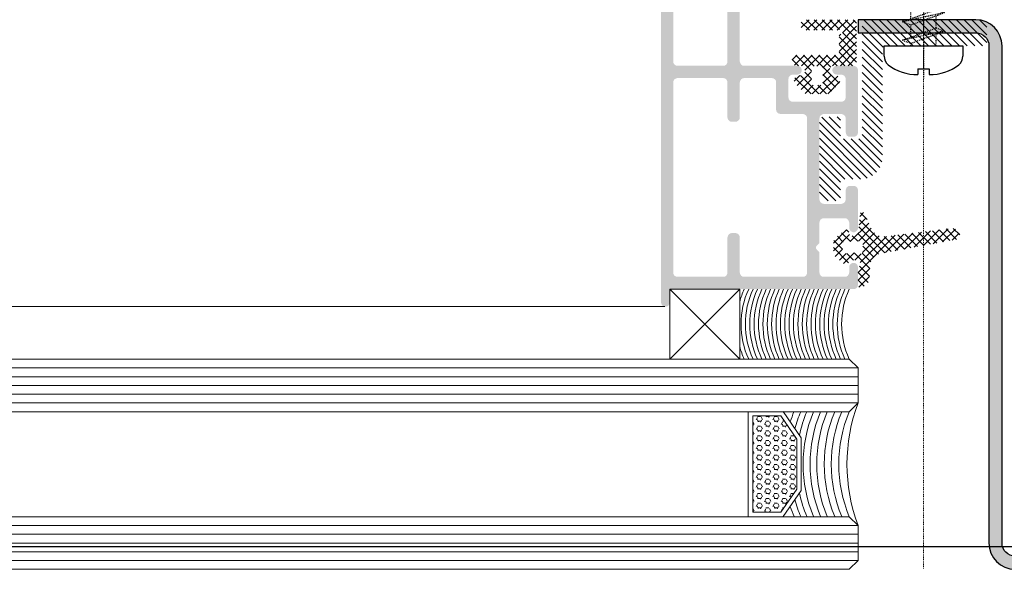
# Model space of a CAD drawing. Header units: millimetres. Extents: x -158258 to 126254, y -16359 to 60195.
# Tile 39 of 173: x -135394 to -135281, y 10497 to 10560. Entities that reach past the tile are written whole.
import ezdxf

# ---------------------------------------------------------------- set-up
doc = ezdxf.new("R2010")
doc.units = ezdxf.units.MM
doc.header["$LTSCALE"] = 0.1
doc.header["$MEASUREMENT"] = 0
doc.linetypes.add('CENTER', pattern=[2, 1.25, -0.25, 0.25, -0.25])
doc.linetypes.add('HIDDEN', pattern=[0.375, 0.25, -0.125])
for name, color, linetype, lineweight in [('2_Centerline', 1, 'CENTER', 15), ('3_Hatch', 8, 'Continuous', 0), ('4. Glass', 140, 'Continuous', 15)]:
    doc.layers.add(name, color=color, linetype=linetype, lineweight=lineweight)
doc.layers.add('AREA LINE', color=3, linetype='Continuous', plot=False)
doc.layers.add('CENTER LINE', color=8, linetype='CENTER')
doc.layers.add('HARDWARES', color=7, linetype='Continuous')
doc.layers.add('Glass in Section', color=7, linetype='Continuous', true_color=0x3affff)
pattern_1 = [(45, (-26191.75418318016, -14950.54475466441), (-0.4419417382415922, 0.4419417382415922), []), (135, (-26191.75418318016, -14950.54475466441), (-0.4419417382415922, -0.4419417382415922), [])]

# ---------------------------------------------------------------- blocks, each defined once
blk = doc.blocks.new('A$C23054C9A')
at = {"layer": '3_Hatch'}
h = blk.add_hatch(color=256, dxfattribs=at)
h.dxf.hatch_style = 1
h.paths.add_polyline_path([(10.36235835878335, 60.5273725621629), (10.36235835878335, 25.99274578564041), (10.32502586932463, 25.82786062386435), (10.21613944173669, 25.645346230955), (10.03258803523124, 25.53542278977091), (9.850073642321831, 25.51675654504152), (4.654635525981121, 25.51675654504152), (4.453454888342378, 25.53542278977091), (4.289606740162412, 25.645346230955), (4.197312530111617, 25.82786062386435), (4.16101705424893, 25.99274578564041), (4.16101705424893, 60.5273725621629), (4.197312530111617, 60.71092396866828), (4.289606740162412, 60.87477211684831), (4.453454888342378, 60.98469555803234), (4.654635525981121, 61.02202804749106), (9.850073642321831, 61.02202804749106), (10.03258803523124, 60.98469555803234), (10.21613944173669, 60.87477211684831), (10.32502586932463, 60.71092396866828)], flags=16)
h.paths.add_polyline_path([(4.16101705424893, 5.890237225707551), (4.106055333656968, 6.091417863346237), (3.996131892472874, 6.256303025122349), (3.84991297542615, 6.366226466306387), (3.648732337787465, 6.402521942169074), (3.246371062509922, 6.402521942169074), (3.063856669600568, 6.366226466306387), (2.898971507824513, 6.256303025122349), (2.789048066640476, 6.091417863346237), (2.752752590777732, 5.890237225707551), (2.752752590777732, 1.902919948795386), (2.69779087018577, 1.701739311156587), (2.587867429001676, 1.536854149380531), (2.441648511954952, 1.426930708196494), (2.240467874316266, 1.408264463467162), (-4.454491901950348, 1.408264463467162), (-4.637006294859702, 1.426930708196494), (-4.801891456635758, 1.536854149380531), (-4.911814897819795, 1.701739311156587), (-4.948110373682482, 1.902919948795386), (-4.948110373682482, 19.49896664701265), (-4.911814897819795, 19.70014728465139), (-4.801891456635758, 19.84636620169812), (-4.637006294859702, 19.95628964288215), (-4.454491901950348, 20.01125136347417), (-1.893068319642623, 20.01125136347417), (-1.710553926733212, 20.04754683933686), (-1.545668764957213, 20.15747028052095), (-1.435745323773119, 20.32235544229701), (-1.399449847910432, 20.50486983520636), (-1.399449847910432, 23.59620736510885), (-1.380783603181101, 23.7973880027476), (-1.271897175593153, 23.96227316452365), (-1.088345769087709, 24.07219660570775), (-0.88716513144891, 24.10849208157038), (2.240467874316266, 24.10849208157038), (2.441648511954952, 24.07219660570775), (2.587867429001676, 23.96227316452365), (2.69779087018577, 23.7973880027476), (2.752752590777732, 23.59620736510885), (2.752752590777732, 19.60889008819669), (2.789048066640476, 19.40770945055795), (2.898971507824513, 19.26149053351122), (3.063856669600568, 19.15156709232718), (3.246371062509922, 19.11527161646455), (3.648732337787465, 19.11527161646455), (3.84991297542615, 19.15156709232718), (3.996131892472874, 19.26149053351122), (4.106055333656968, 19.40770945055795), (4.16101705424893, 19.60889008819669), (4.16101705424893, 23.59620736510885), (4.197312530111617, 23.7973880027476), (4.289606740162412, 23.96227316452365), (4.453454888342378, 24.07219660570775), (4.654635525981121, 24.10849208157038), (9.850073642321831, 24.10849208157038), (10.03258803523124, 24.07219660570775), (10.21613944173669, 23.96227316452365), (10.32502586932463, 23.7973880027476), (10.36235835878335, 23.59620736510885), (10.36235835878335, 1.902919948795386), (10.32502586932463, 1.701739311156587), (10.21613944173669, 1.536854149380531), (10.03258803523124, 1.426930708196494), (9.850073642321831, 1.408264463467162), (4.654635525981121, 1.408264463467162), (4.453454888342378, 1.426930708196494), (4.289606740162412, 1.536854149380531), (4.197312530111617, 1.701739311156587), (4.16101705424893, 1.902919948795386)], flags=16)
h.paths.add_polyline_path([(-6.045270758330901, 4.536934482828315), (-6.35637483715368, 4.225830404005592), (-6.35637483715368, 1.902919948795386), (-6.3937073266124, 1.701739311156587), (-6.502593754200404, 1.536854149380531), (-6.667478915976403, 1.426930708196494), (-6.868659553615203, 1.408264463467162), (-9.246531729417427, 1.408264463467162), (-9.447712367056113, 1.426930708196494), (-9.593931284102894, 1.536854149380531), (-9.70385472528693, 1.701739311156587), (-9.75881644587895, 1.902919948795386), (-9.75881644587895, 2.506461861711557), (-9.795111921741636, 2.688976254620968), (-9.905035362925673, 2.853861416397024), (-10.06992052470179, 2.963784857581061), (-10.25243491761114, 3.000080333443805), (-10.45361555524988, 2.963784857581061), (-10.61850071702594, 2.853861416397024), (-10.72842415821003, 2.688976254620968), (-10.76471963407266, 2.506461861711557), (-10.76471963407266, 0.493618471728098), (-10.72842415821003, 0.3111040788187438), (-10.61850071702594, 0.1462189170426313), (-10.45361555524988, 0.03629547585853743), (-10.25243491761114, -4.035882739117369e-12), (10.25243491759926, -4.035882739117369e-12), (10.453615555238, -0.05496172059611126), (10.59983447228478, -0.1648851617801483), (10.70975791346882, -0.3111040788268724), (10.76471963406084, -0.512284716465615), (10.76471963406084, -1.518187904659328), (10.80101510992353, -1.700702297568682), (10.89227230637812, -1.865587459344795), (11.05715746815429, -1.975510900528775), (11.25833810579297, -1.99314013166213), (11.44085249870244, -1.975510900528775), (11.6057376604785, -1.865587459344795), (11.71566110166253, -1.700702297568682), (11.75195657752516, -1.518187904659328), (11.75195657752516, 61.91800779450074), (11.71566110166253, 62.11918843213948), (11.6057376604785, 62.28407359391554), (11.44085249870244, 62.39296002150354), (11.25833810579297, 62.41162626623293), (-1.746849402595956, 62.41162626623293), (-1.948030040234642, 62.39296002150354), (-2.094248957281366, 62.28407359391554), (-2.20417239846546, 62.11918843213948), (-2.259134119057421, 61.91800779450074), (-2.259134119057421, 61.5156465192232), (-2.20417239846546, 61.3507613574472), (-2.094248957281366, 61.16824696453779), (-1.948030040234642, 61.05832352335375), (-1.746849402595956, 61.02202804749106), (2.240467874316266, 61.02202804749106), (2.441648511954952, 60.98469555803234), (2.587867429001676, 60.87477211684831), (2.69779087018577, 60.71092396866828), (2.752752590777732, 60.5273725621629), (2.752752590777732, 25.99274578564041), (2.69779087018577, 25.82786062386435), (2.587867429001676, 25.645346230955), (2.441648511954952, 25.53542278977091), (2.240467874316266, 25.51675654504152), (-3.832283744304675, 25.51675654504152), (-3.997168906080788, 25.48046106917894), (-4.088426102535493, 25.42549934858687), (-4.179683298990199, 25.37053762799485), (-4.23464501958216, 25.29794667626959), (-4.289606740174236, 25.22431871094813), (-4.308272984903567, 25.13306151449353), (-4.325902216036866, 25.05943354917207), (-4.325902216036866, 24.96817635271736), (-4.308272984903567, 24.87691915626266), (-4.289606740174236, 24.78566195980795), (-4.23464501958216, 24.7120339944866), (-4.179683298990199, 24.63944304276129), (-4.088426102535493, 24.58448132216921), (-3.997168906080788, 24.54818584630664), (-3.88724546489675, 24.51085335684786), (-3.302369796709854, 24.51085335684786), (-3.101189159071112, 24.4558916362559), (-2.953933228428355, 24.34700520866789), (-2.84504680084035, 24.19974927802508), (-2.807714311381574, 23.99856864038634), (-2.807714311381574, 21.9141713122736), (-2.84504680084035, 21.71299067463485), (-2.953933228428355, 21.5481055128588), (-3.101189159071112, 21.43818207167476), (-3.302369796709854, 21.40188659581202), (-8.86283669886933, 21.40188659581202), (-9.045351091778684, 21.43818207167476), (-9.21023625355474, 21.5481055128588), (-9.320159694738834, 21.71299067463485), (-9.356455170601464, 21.9141713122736), (-9.356455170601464, 23.99856864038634), (-9.320159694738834, 24.19974927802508), (-9.21023625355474, 24.34700520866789), (-9.045351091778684, 24.4558916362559), (-8.86283669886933, 24.51085335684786), (-8.331885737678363, 24.51085335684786), (-8.130705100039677, 24.54818584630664), (-7.984486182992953, 24.65707227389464), (-7.874562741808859, 24.80432820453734), (-7.819601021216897, 25.00550884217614), (-7.874562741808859, 25.20668947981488), (-7.984486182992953, 25.35290839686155), (-8.130705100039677, 25.46283183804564), (-8.331885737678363, 25.51675654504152), (-10.25243491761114, 25.51675654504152), (-10.45361555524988, 25.46283183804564), (-10.61850071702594, 25.35290839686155), (-10.72842415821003, 25.20668947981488), (-10.76471963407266, 25.00550884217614), (-10.76471963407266, 17.9081877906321), (-10.72842415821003, 17.70700715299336), (-10.61850071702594, 17.54212199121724), (-10.45361555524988, 17.43219855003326), (-10.25243491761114, 17.39590307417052), (-9.868739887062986, 17.39590307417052), (-9.667559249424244, 17.43219855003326), (-9.48504485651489, 17.54212199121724), (-9.41141689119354, 17.70700715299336), (-9.356455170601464, 17.9081877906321), (-9.356455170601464, 19.49896664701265), (-9.320159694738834, 19.70014728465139), (-9.21023625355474, 19.84636620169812), (-9.045351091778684, 19.95628964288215), (-8.86283669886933, 20.01125136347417), (-6.868659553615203, 20.01125136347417), (-6.667478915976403, 19.95628964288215), (-6.502593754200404, 19.84636620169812), (-6.3937073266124, 19.70014728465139), (-6.35637483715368, 19.49896664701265), (-6.35637483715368, 10.24362030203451), (-6.3937073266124, 10.06110590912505), (-6.502593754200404, 9.896220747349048), (-6.667478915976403, 9.786297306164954), (-6.868659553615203, 9.731335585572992), (-8.86283669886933, 9.731335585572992), (-9.045351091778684, 9.786297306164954), (-9.21023625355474, 9.896220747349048), (-9.320159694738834, 10.06110590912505), (-9.356455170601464, 10.24362030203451), (-9.356455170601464, 11.30448521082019), (-9.41141689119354, 11.4869996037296), (-9.48504485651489, 11.65188476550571), (-9.667559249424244, 11.76180820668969), (-9.868739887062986, 11.79810368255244), (-10.25243491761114, 11.79810368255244), (-10.45361555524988, 11.76180820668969), (-10.61850071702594, 11.65188476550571), (-10.72842415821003, 11.4869996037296), (-10.76471963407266, 11.30448521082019), (-10.76471963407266, 6.987397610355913), (-10.74709040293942, 6.859844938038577), (-10.70975791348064, 6.768587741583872), (-10.65479619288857, 6.694959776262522), (-10.59983447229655, 6.639998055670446), (-10.54590976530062, 6.585036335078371), (-10.47228179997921, 6.548740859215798), (-10.39865383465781, 6.512445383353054), (-10.32606288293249, 6.493779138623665), (-10.25243491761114, 6.493779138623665), (-10.16117772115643, 6.493779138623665), (-10.08858676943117, 6.530074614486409), (-10.01495880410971, 6.567407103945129), (-9.941330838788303, 6.603702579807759), (-9.887406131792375, 6.676293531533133), (-9.8324444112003, 6.74992149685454), (-9.75881644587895, 6.987397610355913), (-9.75881644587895, 7.590939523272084), (-9.70385472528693, 7.792120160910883), (-9.593931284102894, 7.957005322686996), (-9.447712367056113, 8.066928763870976), (-9.246531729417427, 8.085595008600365), (-6.868659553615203, 8.085595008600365), (-6.667478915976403, 8.066928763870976), (-6.502593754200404, 7.957005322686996), (-6.3937073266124, 7.792120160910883), (-6.35637483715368, 7.590939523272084), (-6.35637483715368, 5.268029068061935), (-6.045270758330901, 4.956924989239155), (-5.954013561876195, 4.829372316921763), (-5.954013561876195, 4.664487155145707)])
blk = doc.blocks.new('A$C096C0FB7')
at = {"layer": '3_Hatch'}
h = blk.add_hatch(dxfattribs=at)
h.set_pattern_fill('ANSI31', color=256, scale=5)
h.set_pattern_definition([(45, (-26191.75418318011, -15010.31870583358), (-0.4419417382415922, 0.4419417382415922), [])])
h.paths.add_polyline_path([(9.477403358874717, -15.45374932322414), (9.495029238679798, -15.59994044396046), (9.495029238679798, -17.31898213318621), (9.513691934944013, -17.46517325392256), (9.60493178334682, -17.57507579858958), (9.733497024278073, -17.66631564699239), (9.897314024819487, -17.70364103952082), (11.48882728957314, -17.70364103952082), (11.65368110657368, -17.66631564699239), (11.7812095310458, -17.57507579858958), (11.87244937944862, -17.46517325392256), (11.89111207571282, -17.31898213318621), (11.89111207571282, -8.486342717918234), (11.87244937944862, -8.339114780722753), (11.7812095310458, -8.211586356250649), (11.65368110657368, -8.120346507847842), (11.48882728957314, -8.101683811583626), (9.897314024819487, -8.101683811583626), (9.733497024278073, -8.120346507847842), (9.60493178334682, -8.211586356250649), (9.513691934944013, -8.339114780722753), (9.495029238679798, -8.486342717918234), (9.495029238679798, -10.20538440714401), (9.477403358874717, -10.35157552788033), (9.385126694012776, -10.49776664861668), (9.257598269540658, -10.57034380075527), (9.111407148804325, -10.6076691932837), (7.392365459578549, -10.6076691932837), (7.246174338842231, -10.57034380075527), (7.099983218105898, -10.49776664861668), (7.026369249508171, -10.35157552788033), (6.990080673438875, -10.20538440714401), (6.990080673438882, 2.614851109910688), (6.971417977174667, 2.761042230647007), (6.880178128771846, 2.889607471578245), (6.751612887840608, 2.980847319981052), (6.605421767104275, 2.999510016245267), (-6.873192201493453, 2.999510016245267), (-7.019383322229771, 2.980847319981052), (-7.146911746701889, 2.889607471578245), (-7.22052571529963, 2.761042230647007), (-7.256814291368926, 2.614851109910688), (-7.256814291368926, 0.4209474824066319), (-7.22052571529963, 0.2560936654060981), (-7.146911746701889, 0.1275284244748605), (-7.019383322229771, 0.03628857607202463), (-6.873192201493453, 2.700062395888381e-12), (4.301615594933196, 2.700062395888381e-12), (4.447806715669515, -0.01866269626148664), (4.575335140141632, -0.1099025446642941), (4.667611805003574, -0.237430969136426), (4.685237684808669, -0.4022847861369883), (4.685237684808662, -12.71033297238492), (4.703900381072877, -12.83889821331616), (4.721526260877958, -13.09499187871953), (4.77647753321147, -13.33242284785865), (4.850091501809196, -13.56985381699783), (4.941331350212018, -13.78965890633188), (5.05123389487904, -14.00946399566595), (5.197425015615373, -14.19194369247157), (5.343616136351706, -14.39308608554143), (5.50846995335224, -14.55793990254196), (5.690949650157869, -14.70413102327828), (5.892092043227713, -14.8503221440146), (6.111897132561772, -14.96022468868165), (6.331702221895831, -15.05146453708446), (6.569133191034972, -15.12404168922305), (6.806564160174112, -15.17899296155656), (7.062657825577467, -15.19765565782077), (7.191223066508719, -15.19765565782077), (9.111407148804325, -15.19765565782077), (9.257598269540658, -15.23394423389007), (9.385126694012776, -15.3075582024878)])
blk = doc.blocks.new('*U1030')
at = {"layer": 'CENTER LINE', "linetype": 'CENTER'}
blk.add_line((0, -19.12470507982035), (0, 3.774010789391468), dxfattribs=at)
at = {"layer": 'HARDWARES', "linetype": 'Continuous'}
for p, q in [((-0.6609298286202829, 2.613080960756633), (-0.6609298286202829, 3.274010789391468)), ((0.6609298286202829, 2.613080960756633), (-0.6609298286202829, 2.613080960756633)), ((0.6609298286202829, 2.613080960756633), (0.6609298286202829, 3.274010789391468)), ((-4.488571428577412, 0), (-4.488571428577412, 1.150185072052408)), ((4.488571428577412, 1.150184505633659), (4.488571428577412, 0)), ((4.488571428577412, 0), (-4.488571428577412, 0))]:
    blk.add_line(p, q, dxfattribs=at)
at = {"layer": 'HARDWARES'}
for p, q in [((4.488571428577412, 0), (-4.488571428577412, 0)), ((4.488571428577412, 0.817582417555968), (4.488571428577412, 0))]:
    blk.add_line(p, q, dxfattribs=at)
at = {"layer": 'HARDWARES', "linetype": 'HIDDEN'}
for p, q in [((1.440000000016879, 0), (1.440000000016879, -0.3061200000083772)), ((1.440000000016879, -1.004879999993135), (1.440000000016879, -2.408519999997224)), ((-1.440000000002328, -2.053199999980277), (-1.440000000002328, -3.456749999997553)), ((1.440000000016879, -3.107279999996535), (1.440000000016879, -4.510920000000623)), ((-1.440000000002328, -4.155599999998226), (-1.440000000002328, -5.559150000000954)), ((1.440000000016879, -5.209680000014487), (1.440000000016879, -6.613320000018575)), ((-1.440000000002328, -6.258000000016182), (-1.440000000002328, -7.661550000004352)), ((1.440000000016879, -7.312080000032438), (1.440000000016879, -8.715720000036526)), ((-1.440000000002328, -8.360400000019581), (-1.440000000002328, -9.763950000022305)), ((1.440000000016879, -9.414480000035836), (1.440000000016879, -10.81812000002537)), ((-1.440000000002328, -10.46280000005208), (-1.440000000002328, -11.8663500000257)), ((1.076159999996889, -15.31407514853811), (-1.811639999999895, -16.36515514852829)), ((1.986480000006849, -15.64551514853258), (-1.811639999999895, -16.36515514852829)), ((-0.9011999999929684, -16.69647514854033), (1.986480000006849, -15.64551514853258)), ((1.076159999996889, -15.31407514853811), (1.986480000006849, -15.64551514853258)), ((-1.811639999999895, -16.36515514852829), (-0.9011999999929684, -16.69647514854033))]:
    blk.add_line(p, q, dxfattribs=at)
for points in [[(-1.440000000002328, 1.45519e-11), (-1.440000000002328, -1.354349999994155)], [(2.400000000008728, -0.655559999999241), (1.440000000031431, -0.3061199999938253), (-2.399999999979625, -1.703759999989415), (2.400000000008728, -0.655559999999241), (-1.440000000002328, -2.053200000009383), (-2.399999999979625, -1.703759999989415)], [(2.400000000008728, -2.757960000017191), (1.440000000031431, -2.408519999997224), (-2.399999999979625, -3.806160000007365), (2.400000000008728, -2.757960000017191), (-1.440000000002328, -4.155599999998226), (-2.399999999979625, -3.806160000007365)], [(2.400000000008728, -4.860360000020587), (1.440000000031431, -4.510920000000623), (-2.399999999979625, -5.908560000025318), (2.400000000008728, -4.860360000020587), (-1.440000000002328, -6.258000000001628), (-2.399999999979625, -5.908560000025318)], [(2.400000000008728, -6.962760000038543), (1.440000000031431, -6.613320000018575), (-2.399999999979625, -8.010960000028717), (2.400000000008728, -6.962760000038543), (-1.440000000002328, -8.360400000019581), (-2.399999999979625, -8.010960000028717)], [(2.400000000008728, -9.06516000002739), (1.440000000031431, -8.715720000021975), (-2.399999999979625, -10.11336000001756), (2.400000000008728, -9.06516000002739), (-1.440000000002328, -10.46280000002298), (-2.399999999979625, -10.11336000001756)], [(2.400000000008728, -11.17120999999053), (1.440000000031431, -10.82176999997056), (-2.399999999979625, -12.21940999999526), (2.400000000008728, -11.17120999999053), (-1.440000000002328, -12.56885000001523), (-2.399999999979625, -12.21940999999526)], [(2.428054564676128, -13.28330415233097), (1.468054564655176, -12.93386415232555), (-2.371945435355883, -14.33150415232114), (2.428054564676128, -13.28330415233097), (-1.411945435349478, -14.68094415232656), (-2.371945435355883, -14.33150415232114)]]:
    blk.add_lwpolyline(points, dxfattribs=at)
at = {"layer": 'HARDWARES', "linetype": 'Continuous'}
for centre, radius, start, end in [((-0.7055913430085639, -2.297439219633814), 5.571559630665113, 89.54071651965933, 126.6337815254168), ((0.7055912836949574, -2.297439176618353), 5.571559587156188, 53.36621261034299, 90.45928287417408), ((-3.117142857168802, 1.150185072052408), 1.37142857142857, 131.7376037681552, 180), ((3.117142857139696, 1.150184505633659), 1.37142857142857, 0, 48.2623911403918)]:
    blk.add_arc(centre, radius, start, end, dxfattribs=at)
at = {"layer": 'HARDWARES', "linetype": 'HIDDEN'}
for centre, radius, start, end in [((-15.26299043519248, -11.79904749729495), 16.79315957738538, 356.0960692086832, 1.058428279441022), ((15.43309956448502, -11.79904749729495), 16.79315957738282, 182.5080075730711, 187.2926171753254), ((15.34804499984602, -11.81309849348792), 16.79315957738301, 189.5794861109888, 194.562172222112), ((-15.34804499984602, -11.81309849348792), 16.79315957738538, 347.9668111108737, 353.6815361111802), ((15.34804499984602, -11.81309849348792), 16.79315957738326, 196.6931290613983, 203.9434805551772), ((-15.34804499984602, -11.81309849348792), 16.79315957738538, 336.0565194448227, 345.4243000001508)]:
    blk.add_arc(centre, radius, start, end, dxfattribs=at)
blk = doc.blocks.new('*U1025')
at = {"layer": '3_Hatch'}
h = blk.add_hatch(color=256, dxfattribs=at)
h.dxf.hatch_style = 1
edge = h.paths.add_edge_path()
edge.add_line((-28.50721872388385, 105.4719347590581), (-28.50721872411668, 2.999999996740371))
edge.add_arc((-27.00721872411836, 2.999999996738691), 1.49999999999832, 179.9999999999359, 270.0000000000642)
edge.add_line((-27.00721872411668, 1.499999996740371), (-10.48276726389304, 1.499999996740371))
edge.add_arc((-10.48276726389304, 2.999999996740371), 1.5, 270, 360)
edge.add_line((-8.982767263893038, 2.999999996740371), (-8.982767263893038, 59.77346118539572))
edge.add_arc((-5.982767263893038, 59.77346118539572), 3, 90, 180, ccw=False)
edge.add_line((-5.982767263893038, 62.77346118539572), (7.482767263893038, 62.77346118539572))
edge.add_line((7.482767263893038, 62.77346118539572), (7.482767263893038, 61.27346118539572))
edge.add_line((7.482767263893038, 61.27346118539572), (-5.982767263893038, 61.27346118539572))
edge.add_arc((-5.982767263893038, 59.77346118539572), 1.5, 90, 180)
edge.add_line((-7.482767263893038, 59.77346118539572), (-7.482767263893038, 2.999999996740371))
edge.add_arc((-10.48276726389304, 2.999999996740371), 3, -90, 0, ccw=False)
edge.add_line((-10.48276726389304, -3.259629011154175e-09), (-27.00721872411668, -3.259629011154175e-09))
edge.add_arc((-27.00721872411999, 2.99999999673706), 2.999999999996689, 179.9999999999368, 270.0000000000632, ccw=False)
edge.add_line((-30.00721872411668, 2.999999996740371), (-30.00721872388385, 105.4719347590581))
edge.add_line((-30.00721872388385, 105.4719347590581), (-28.50721872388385, 105.4719347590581))
h = blk.add_hatch(dxfattribs=at)
h.set_pattern_fill('ANSI37', color=256, scale=5)
h.set_pattern_definition(pattern_1)
edge = h.paths.add_edge_path(flags=16)
edge.add_line((11.71182948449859, 57.48166528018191), (12.61184658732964, 57.48166528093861))
edge.add_arc((12.61184658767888, 57.28166528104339), 0.1999999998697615, 0.004996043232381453, 90.00000010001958, ccw=False)
edge.add_line((12.8118465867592, 57.28168272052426), (12.8118465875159, 55.48848926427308))
edge.add_arc((12.61184658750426, 55.48848926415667), 0.2000000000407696, -89.99492090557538, 3.335048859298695e-08, ccw=False)
edge.add_line((12.61186431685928, 55.28848926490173), (11.71184658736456, 55.28848926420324))
edge.add_arc((11.71184658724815, 55.48848926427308), 0.2000000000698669, 180.004788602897, 270.0000000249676, ccw=False)
edge.add_line((11.51184658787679, 55.48847254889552), (11.5118465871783, 57.28166528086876))
edge.add_arc((11.71184658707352, 57.28166528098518), 0.1999999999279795, 90.00489952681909, 180.0000000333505, ccw=False)
edge = h.paths.add_edge_path()
edge.add_line((8.015774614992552, 57.51675181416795), (10.37104660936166, 57.51675181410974))
edge.add_arc((10.07805786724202, 56.87822906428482), 0.7025337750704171, 9.153520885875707, 65.35178514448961, ccw=False)
edge.add_arc((10.24754391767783, 56.93439016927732), 0.5270421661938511, -79.1603621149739, 6.0554573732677, ccw=False)
edge.add_line((10.34665990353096, 56.41675181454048), (9.968458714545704, 56.41675181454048))
edge.add_arc((10.22523102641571, 55.7628239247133), 0.7025337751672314, 111.4380253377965, 167.6362901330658)
edge.add_arc((10.05638690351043, 55.82757227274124), 0.524442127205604, 170.5976928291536, 213.7552192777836)
edge.add_line((9.620355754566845, 55.53616811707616), (10.57499981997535, 54.52224207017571))
edge.add_arc((11.12595784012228, 55.05923349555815), 0.7693598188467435, 224.2645035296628, 270.9894007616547)
edge.add_line((11.13924271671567, 54.28998838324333), (13.21103837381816, 54.28998838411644))
edge.add_arc((13.21102023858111, 55.08998810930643), 0.7999997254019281, 270.001298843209, 304.0993048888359)
edge.add_line((13.6595232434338, 54.42753462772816), (14.70333742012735, 55.53616811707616))
edge.add_arc((14.26730627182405, 55.82757227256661), 0.5244421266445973, 326.2447807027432, 369.4023072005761)
edge.add_arc((14.09846214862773, 55.76282392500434), 0.7025337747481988, 12.36370984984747, 68.5619746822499)
edge.add_line((14.35523446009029, 56.41675181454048), (13.97703327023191, 56.41675181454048))
edge.add_arc((14.07614925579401, 56.93439016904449), 0.5270421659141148, 173.9445444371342, 259.1603621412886, ccw=False)
edge.add_arc((14.24563530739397, 56.87822906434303), 0.7025337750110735, 114.648214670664, 170.846480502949, ccw=False)
edge.add_line((13.95264656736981, 57.51675181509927), (14.61607564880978, 57.51675181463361))
edge.add_arc((14.36620418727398, 58.11675181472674), 0.6499505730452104, 292.609405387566, 427.390594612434)
edge.add_line((14.61607564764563, 58.71675181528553), (9.750206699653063, 58.71675181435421))
edge.add_arc((9.83796264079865, 58.89647074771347), 0.2000000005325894, 187.0701601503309, 243.9739526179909, ccw=False)
edge.add_line((9.639483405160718, 58.87185381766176), (9.639483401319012, 61.00105393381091))
edge.add_arc((9.43948340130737, 61.00105393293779), 0.1999999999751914, 2.501289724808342e-07, 37.03652346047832)
edge.add_arc((9.510029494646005, 61.39429408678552), 0.2869598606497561, 38.63495305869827, 288.0900403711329, ccw=False)
edge.add_line((9.734185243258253, 61.57345926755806), (13.59247883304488, 61.5734607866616))
edge.add_arc((13.43212323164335, 62.17343952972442), 0.6210381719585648, 284.9636218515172, 435.0517186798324)
edge.add_line((13.59231818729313, 62.77346118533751), (8.137962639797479, 62.7734611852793))
edge.add_arc((8.137962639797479, 62.2734611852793), 0.5, 90, 180)
edge.add_line((7.637962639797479, 62.2734611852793), (7.63796264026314, 57.80045421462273))
edge.add_arc((8.012120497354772, 57.90530651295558), 0.388571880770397, 195.6547556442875, 270.5388156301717)
h = blk.add_hatch(dxfattribs=at)
h.set_pattern_fill('ANSI37', color=256, scale=5)
h.set_pattern_definition(pattern_1)
edge = h.paths.add_edge_path(flags=16)
edge.add_arc((7.236980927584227, 36.30894600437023), 0.2999999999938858, 180.0000000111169, 281.9730626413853, ccw=False)
edge.add_line((6.936980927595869, 36.30894600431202), (6.936980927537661, 37.22727161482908))
edge.add_arc((7.236980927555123, 37.22727161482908), 0.3000000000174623, 78.02693735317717, 180, ccw=False)
edge.add_line((7.299216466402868, 37.52074518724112), (7.721310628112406, 37.43123369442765))
edge.add_arc((7.949507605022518, 38.50730345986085), 1.100000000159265, 258.0269372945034, 273.1355989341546)
edge.add_line((8.009676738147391, 37.40895029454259), (8.930490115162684, 37.45939357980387))
edge.add_arc((8.946899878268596, 37.1598427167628), 0.2999999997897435, 0, 93.1355988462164, ccw=False)
edge.add_line((9.246899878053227, 37.1598427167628), (9.246899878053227, 36.37637490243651))
edge.add_arc((8.946899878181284, 36.37637490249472), 0.2999999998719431, -93.1355988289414, 0, ccw=False)
edge.add_line((8.930490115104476, 36.07682403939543), (8.009676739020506, 36.1272673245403))
edge.add_arc((7.949507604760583, 35.02891415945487), 1.099999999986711, 86.86440100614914, 101.973062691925)
edge.add_line((7.721310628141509, 36.10498392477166), (7.299216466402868, 36.01547243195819))
edge = h.paths.add_edge_path()
edge.add_line((7.187342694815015, 32.23680912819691), (7.482767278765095, 32.23680912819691))
edge.add_line((7.482767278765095, 32.23680912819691), (7.482767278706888, 34.32468264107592))
edge.add_line((7.482767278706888, 34.32468264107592), (7.234274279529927, 34.76131618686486))
edge.add_arc((7.49500711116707, 34.90970213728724), 0.2999999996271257, 101.97306269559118, 209.6446849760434, ccw=False)
edge.add_line((7.432771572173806, 35.20317570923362), (8.145298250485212, 35.35427783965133))
edge.add_arc((8.20753379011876, 35.06080426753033), 0.2999999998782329, 30.000000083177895, 101.97306280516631, ccw=False)
edge.add_line((8.467341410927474, 35.21080426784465), (8.572558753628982, 34.9530168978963))
edge.add_arc((8.850313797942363, 35.06638415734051), 0.3000000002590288, 202.2030989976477, 309.999999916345)
edge.add_line((9.043150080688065, 34.83657082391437), (10.01915615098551, 35.6555371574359))
edge.add_arc((9.504926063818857, 36.26837271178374), 0.7999999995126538, 309.9999999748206, 360.0000000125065)
edge.add_line((10.30492606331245, 36.26837271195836), (10.30492606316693, 37.26784490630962))
edge.add_arc((9.504926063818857, 37.26784490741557), 0.7999999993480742, 0, 50.00000010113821)
edge.add_line((10.0191561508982, 37.88068046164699), (9.043150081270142, 38.69964679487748))
edge.add_arc((8.850313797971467, 38.4698334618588), 0.3000000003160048, 49.99999995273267, 157.7969010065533)
edge.add_line((8.572558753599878, 38.583200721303), (8.467341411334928, 38.25851875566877))
edge.add_arc((8.043368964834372, 38.73083707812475), 0.6346945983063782, 193.3801639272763, 311.9124608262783, ccw=False)
edge.add_line((7.425902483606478, 38.58396169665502), (7.232120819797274, 40.69322683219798))
edge.add_arc((7.016644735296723, 40.52959541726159), 0.2705645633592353, 37.2128471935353, 149.9223664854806)
edge.add_line((6.782512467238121, 40.66519506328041), (5.868519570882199, 38.74659950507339))
edge.add_arc((4.569991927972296, 39.49748295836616), 1.499999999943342, 262.79567625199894, 329.9610264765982, ccw=False)
edge.add_line((4.381879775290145, 38.00932509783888), (-3.268620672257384, 38.95419239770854))
edge.add_arc((-3.252632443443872, 38.05399455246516), 0.900339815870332, 91.01751157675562, 200.2869272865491)
edge.add_line((-4.097122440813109, 37.74182724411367), (4.902992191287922, 36.07055573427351))
edge.add_arc((4.629132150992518, 34.5957673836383), 1.500000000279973, 0.5805176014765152, 79.4803132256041, ccw=False)
edge.add_line((6.129055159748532, 34.61096503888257), (6.188214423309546, 33.19506350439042))
edge.add_arc((7.1873426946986, 33.23680912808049), 0.9999999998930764, 182.3925433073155, 270.00000000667)
h = blk.add_hatch(dxfattribs=at)
h.set_pattern_fill('HEX', color=256, scale=0.1, style=0)
h.set_pattern_definition([(180, (-132730.5055020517, 434732.8898015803), (0, 0.5499260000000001), [0.3175, -0.635]), (59.99999999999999, (-132730.5055020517, 434732.8898015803), (0.4762498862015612, -0.2749629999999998), [0.3174999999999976, -0.6349999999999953]), (120, (-132730.8230020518, 434732.8898015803), (0.4762498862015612, 0.274963), [0.3174999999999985, -0.634999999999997])])
h.paths.add_polyline_path([(19.52568758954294, 17.51163282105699), (16.28946674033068, 17.51163282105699), (14.47373739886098, 14.85699332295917), (14.47373739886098, 9.166272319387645), (16.28946674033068, 6.511632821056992), (19.52568758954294, 6.511632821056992)])
at = {"layer": '2_Centerline', "ltscale": 0.25}
blk.add_lwpolyline([(0, 230.776571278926), (0, 0)], dxfattribs=at)
at = {"layer": '3_Hatch'}
for p, q in [((29.55627525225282, 30.00685215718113), (100, 30.00685215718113)), ((100, 22.99999530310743, 0.00234495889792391), (7.482767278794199, 22.99999526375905)), ((100, 21.99999530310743, 0.002344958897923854), (7.482767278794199, 21.99999526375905)), ((100, 20.99999530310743, 0.002344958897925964), (7.482767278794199, 20.99999526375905)), ((100, 19.99999530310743, 0.002344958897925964), (7.482767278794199, 19.99999526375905)), ((100, 18.99999530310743, 0.002344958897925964), (7.482767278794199, 18.99999526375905)), ((100, 5.000000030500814, 0.002344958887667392), (7.482767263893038, 4.999999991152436)), ((100, 4.000000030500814, 0.002344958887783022), (7.482767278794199, 3.999999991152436)), ((100, 3.000000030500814, 0.002344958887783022), (7.482767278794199, 2.999999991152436)), ((100, 2.000000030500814, 0.002344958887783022), (7.482767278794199, 1.999999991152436)), ((100, 1.000000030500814, 0.002344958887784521), (7.482767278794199, 0.9999999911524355))]:
    blk.add_line(p, q, dxfattribs=at)
at = {"layer": '3_Hatch', "elevation": 0.003052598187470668}
for points in [[(8.482767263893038, 23.99999527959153, 0.2184939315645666), (8.482767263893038, 31.99999526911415)], [(8.982767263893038, 23.99999527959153, 0.2184939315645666), (8.982767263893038, 31.99999526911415)], [(9.482767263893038, 23.99999527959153, 0.2184939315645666), (9.482767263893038, 31.99999526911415)], [(9.982767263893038, 23.99999527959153, 0.2184939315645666), (9.982767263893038, 31.99999526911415)], [(10.48276726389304, 23.99999527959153, 0.2184939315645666), (10.48276726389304, 31.99999526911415)], [(10.98276726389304, 23.99999527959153, 0.2184939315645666), (10.98276726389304, 31.99999526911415)], [(11.48276726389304, 23.99999527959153, 0.2184939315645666), (11.48276726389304, 31.99999526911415)], [(11.98276726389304, 23.99999527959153, 0.2184939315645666), (11.98276726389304, 31.99999526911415)], [(12.48276726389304, 23.99999527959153, 0.2184939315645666), (12.48276726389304, 31.99999526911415)], [(12.98276726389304, 23.99999527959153, 0.2184939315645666), (12.98276726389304, 31.99999526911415)], [(13.48276726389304, 23.99999527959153, 0.2184939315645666), (13.48276726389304, 31.99999526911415)], [(13.98276726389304, 23.99999527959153, 0.2184939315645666), (13.98276726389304, 31.99999526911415)], [(14.48276726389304, 23.99999527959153, 0.2184939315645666), (14.48276726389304, 31.99999526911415)], [(14.98276726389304, 23.99999527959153, 0.2184939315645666), (14.98276726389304, 31.99999526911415)], [(15.48276726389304, 23.99999527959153, 0.2184939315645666), (15.48276726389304, 31.99999526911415)], [(15.98276726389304, 23.99999527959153, 0.2184939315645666), (15.98276726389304, 31.99999526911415)], [(16.48276726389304, 23.99999527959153, 0.2184939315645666), (16.48276726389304, 31.99999526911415)], [(16.98276726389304, 23.99999527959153, 0.2184939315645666), (16.98276726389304, 31.99999526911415)], [(17.48276726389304, 23.99999527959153, 0.2184939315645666), (17.48276726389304, 31.99999526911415)], [(17.98276726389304, 23.99999527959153, 0.2184939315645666), (17.98276726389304, 31.99999526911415)], [(18.48276726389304, 23.99999527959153, 0.2184939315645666), (18.48276726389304, 31.99999526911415)], [(18.98276726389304, 23.99999527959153, 0.2184939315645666), (18.98276726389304, 31.99999526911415)], [(19.48276726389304, 23.99999527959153, 0.2184939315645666), (19.48276726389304, 31.99999526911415)], [(19.98276726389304, 23.99999527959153, 0.2184939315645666), (19.98276726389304, 31.99999526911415)], [(21.01220654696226, 30.54752144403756, 0.04036460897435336), (20.48276726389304, 31.99999526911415)], [(20.48276726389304, 23.99999527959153, 0.04036460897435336), (21.01220654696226, 25.45246910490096, 0.04036460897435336)]]:
    blk.add_lwpolyline(points, format="xyb", dxfattribs=at)
at = {"layer": '3_Hatch'}
for points in [[(29.01220654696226, 31.99999526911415), (21.01220654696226, 31.99999526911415), (21.01220654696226, 23.99999526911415), (29.01220654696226, 23.99999526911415)], [(29.01220654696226, 31.99999526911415), (21.01220654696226, 23.99999526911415), (21.01220654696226, 31.99999526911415), (29.01220654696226, 23.99999526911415)]]:
    blk.add_lwpolyline(points, close=True, dxfattribs=at)
at = {"layer": '3_Hatch', "elevation": 0.02015447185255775}
for points in [[(16.02568758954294, 18.01163282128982), (13.97373739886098, 15.01163282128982), (13.97373739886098, 9.011632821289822), (16.02568758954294, 6.011632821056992)], [(20.02568758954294, 6.011632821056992), (20.02568758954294, 18.01163282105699)]]:
    blk.add_lwpolyline(points, dxfattribs=at)
blk.add_lwpolyline([(16.28946674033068, 6.511632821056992), (19.52568758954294, 6.511632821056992), (19.52568758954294, 17.51163282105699), (16.28946674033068, 17.51163282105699), (14.47373739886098, 14.85699332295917), (14.47373739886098, 9.166272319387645)], close=True, dxfattribs=at)
at = {"layer": '3_Hatch'}
for centre, radius, start, end in [((-11.32833545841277, 11.99999763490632, 0.02625966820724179), 20.07131169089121, 339.5887325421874, 20.41126745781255), ((-5.923012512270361, 11.99999762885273, 0.003052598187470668), 15.60533442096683, 337.3883048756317, 22.56542656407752), ((-5.066223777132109, 12.01163282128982, 0.02015447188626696), 15.60533442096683, 337.3883048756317, 22.56542656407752), ((-4.259979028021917, 12.01163282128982, 0.02015447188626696), 15.60533442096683, 337.3883048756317, 22.56542656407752), ((-3.403327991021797, 12.01163282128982, 0.02015447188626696), 15.60533442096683, 337.3883048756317, 22.56542656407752), ((-2.647233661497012, 12.01163282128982, 0.02015447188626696), 15.60533442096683, 337.3883048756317, 22.56542656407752), ((-1.84098891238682, 12.01163282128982, 0.02015447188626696), 15.60533442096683, 337.3883048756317, 22.56542656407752), ((-1.07210110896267, 12.01163282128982, 0.02015447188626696), 15.60533442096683, 12.21409082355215, 22.56542656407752), ((-0.3761361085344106, 12.01163282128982, 0.02015447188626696), 15.60533442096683, 15.05225668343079, 22.56542656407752), ((0.3927516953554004, 12.01163282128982, 0.02015447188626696), 15.60533442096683, 18.05407489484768, 22.56542656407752), ((-1.07210110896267, 12.01163282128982, 0.02015447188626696), 15.60533442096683, 337.3883048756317, 347.7859091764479), ((-0.3761361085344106, 12.01163282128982, 0.02015447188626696), 15.60533442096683, 337.3883048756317, 344.9477433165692), ((0.3927516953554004, 12.01163282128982, 0.02015447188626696), 15.60533442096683, 337.3883048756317, 341.9459251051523)]:
    blk.add_arc(centre, radius, start, end, dxfattribs=at)
at = {"layer": '4. Glass', "elevation": 0.003052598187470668}
for points in [[(100, 17.99999530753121), (8.482767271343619, 17.99999527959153), (7.482767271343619, 18.99999527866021), (7.482767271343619, 22.99999527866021), (8.482767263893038, 23.99999527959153)], [(8.482767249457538, 23.99999526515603), (100, 23.99999530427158)], [(8.4827672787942, 6.984919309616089e-09), (7.482767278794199, 1.000000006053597), (7.482767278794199, 5.000000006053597), (8.482767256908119, 5.999999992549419), (100, 6.000000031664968)], [(100, 3.166496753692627e-08), (8.48276729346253, -7.450580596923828e-09)]]:
    blk.add_lwpolyline(points, dxfattribs=at)
at = {"layer": 'Glass in Section'}
blk.add_lwpolyline([(-28.50721872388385, 105.4719347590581), (-28.50721872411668, 2.999999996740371, 0.4142135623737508), (-27.00721872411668, 1.499999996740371), (-10.48276726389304, 1.499999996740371, 0.414213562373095), (-8.982767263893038, 2.999999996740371), (-8.982767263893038, 59.77346118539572, -0.414213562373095), (-5.982767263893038, 62.77346118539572), (7.482767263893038, 62.77346118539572), (7.482767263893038, 61.27346118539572), (-5.982767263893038, 61.27346118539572, 0.414213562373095), (-7.482767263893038, 59.77346118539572), (-7.482767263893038, 2.999999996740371, -0.414213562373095), (-10.48276726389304, -3.259629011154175e-09), (-27.00721872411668, -3.259629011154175e-09, -0.4142135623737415), (-30.00721872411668, 2.999999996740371), (-30.00721872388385, 105.4719347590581)], format="xyb", close=True, dxfattribs=at)
at = {"layer": '3_Hatch'}
for name, p in [('A$C23054C9A', (18.24748691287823, 31.99999526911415)), ('A$C096C0FB7', (0, 59.77395116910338))]:
    blk.add_blockref(name, p, dxfattribs=at)
at = {"layer": 'HARDWARES', "xscale": -1, "rotation": 180}
blk.add_blockref('*U1030', (0, 59.77395116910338), dxfattribs=at)
blk = doc.blocks.new('*U1026')
at = {"layer": '3_Hatch'}
blk.add_line((-29.55627525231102, 30.00685215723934), (-1009.98398191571, 30.00685215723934), dxfattribs=at)
at = {"layer": '3_Hatch', "color": 203}
for p, q in [((-1009.98398191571, 22.99999530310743, 0.002344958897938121), (-7.482767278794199, 22.99999526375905)), ((-1009.98398191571, 21.99999530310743, 0.002344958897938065), (-7.482767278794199, 21.99999526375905)), ((-1009.98398191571, 20.99999530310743, 0.002344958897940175), (-7.482767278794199, 20.99999526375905)), ((-1009.98398191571, 19.99999530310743, 0.002344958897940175), (-7.482767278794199, 19.99999526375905)), ((-1009.98398191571, 18.99999530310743, 0.002344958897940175), (-7.482767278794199, 18.99999526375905)), ((-1009.98398191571, 5.000000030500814, 0.002344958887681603), (-7.482767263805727, 4.999999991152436)), ((-1009.98398191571, 4.000000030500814, 0.002344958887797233), (-7.482767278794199, 3.999999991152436)), ((-1009.98398191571, 3.000000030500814, 0.002344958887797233), (-7.482767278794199, 2.999999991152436)), ((-1009.98398191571, 2.000000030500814, 0.002344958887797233), (-7.482767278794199, 1.999999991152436)), ((-1009.98398191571, 1.000000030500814, 0.002344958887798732), (-7.482767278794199, 0.9999999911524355))]:
    blk.add_line(p, q, dxfattribs=at)
at = {"layer": '4. Glass'}
for points in [[(-1009.98398191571, 17.99999530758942), (-8.482767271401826, 17.99999527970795), (-7.482767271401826, 18.99999527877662), (-7.482767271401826, 22.99999527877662), (-8.48276724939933, 23.99999526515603), (-1009.98398191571, 23.99999530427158)], [(-1009.98398191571, 3.166496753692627e-08), (-8.4827672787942, 7.101334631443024e-09), (-7.482767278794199, 1.000000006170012), (-7.482767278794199, 5.000000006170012), (-8.482767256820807, 5.999999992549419), (-1009.98398191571, 6.000000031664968)]]:
    blk.add_lwpolyline(points, dxfattribs=at)

msp = doc.modelspace()

# ---------------------------------------------------------------- linework, layer by layer
at = {"layer": 'AREA LINE', "transparency": 33554687}
msp.add_lwpolyline([(-140893.1637023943, 10499.62764581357), (-131430.7301500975, 10499.62778996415), (-131430.7301500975, 11199.62778996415), (-130250.6920696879, 11199.62778996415), (-130250.6920696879, 10499.62758247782), (-128409.9427641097, 10499.62758247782)], dxfattribs=at)

# ---------------------------------------------------------------- block references
at = {"layer": '3_Hatch', "transparency": 33554687, "xscale": -1}
for name, p in [('*U1026', (-136400.6832698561, 10497.02364948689)), ('*U1025', (-135290.6992929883, 10497.02364949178)), ('*U1025', (-135290.6992929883, 10497.02364949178))]:
    msp.add_blockref(name, p, dxfattribs=at)

doc.saveas('drawing.dxf')
